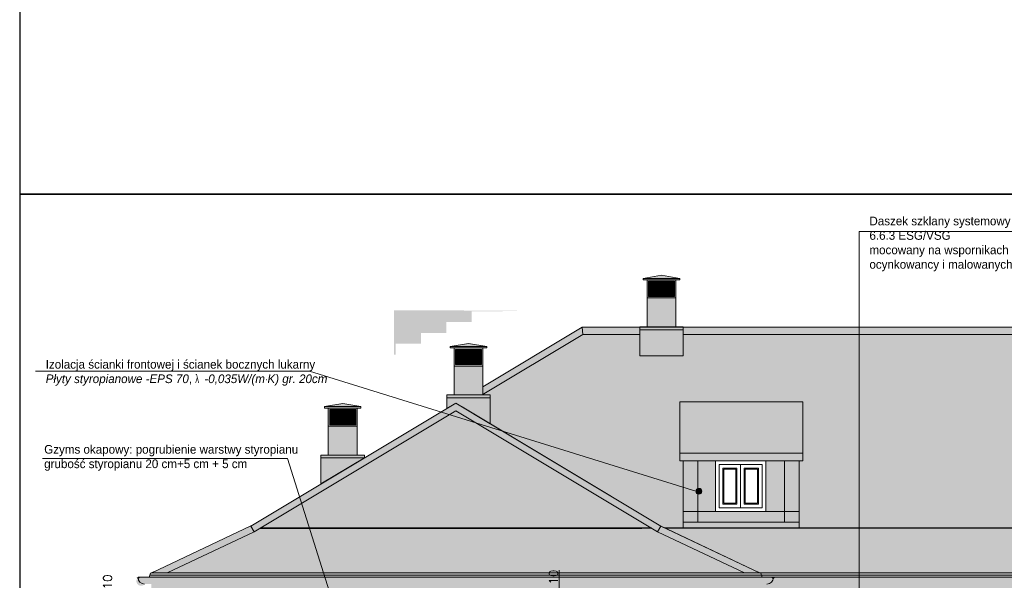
# Model space of a CAD drawing. Header units: millimetres. Extents: x -587 to 33545, y -26688 to 22494.
# Tile 22 of 256: x -587 to 775, y 9710 to 10485. Entities that reach past the tile are written whole.
import ezdxf
from ezdxf.lldxf.tags import DXFTag

# ---------------------------------------------------------------- set-up
doc = ezdxf.new("R2010")
doc.units = ezdxf.units.MM
doc.header["$MEASUREMENT"] = 0
doc.layers.add('a3', color=3, linetype='Continuous', lineweight=30, plot=False)
for name, color, linetype, lineweight in [('A_l.widokowa', 250, 'Continuous', 18), ('A_linie widokowe', 5, 'Continuous', 18), ('l.przerywana', 104, 'ICAD_ISO03W100', 5), ('l.widokowa', 140, 'Continuous', 15), ('l.wypełnien', 253, 'Continuous', 5), ('wymiarowanie', 176, 'Continuous', 9)]:
    doc.layers.add(name, color=color, linetype=linetype, lineweight=lineweight)
doc.styles.add('styl2', font='simplex.shx')
tags = doc.linetypes.add('ICAD_ISO03W100', pattern=[30, 12, -18]).pattern_tags.tags
tags[6:7] = [DXFTag(74, 4), DXFTag(75, 0), DXFTag(340, '0'), DXFTag(46, 1.0), DXFTag(50, 0.0), DXFTag(44, 0.0), DXFTag(45, 0.0)]
tags[4:5] = [DXFTag(74, 4), DXFTag(75, 0), DXFTag(340, '0'), DXFTag(46, 1.0), DXFTag(50, 0.0), DXFTag(44, 0.0), DXFTag(45, 0.0)]
doc.dimstyles.new('Skala 1-50', dxfattribs={"dimtxt": 12, "dimasz": 5, "dimexe": 1, "dimexo": 1, "dimgap": 1.5, "dimtad": 1, "dimdec": 1, "dimrnd": 0.5, "dimtxsty": 'styl2', "dimblk": 'ARCHTICK', "dimcen": 5, "dimadec": 0, "dimazin": 0, "dimtfac": 1, "dimtdec": 1, "dimtmove": 1, "dimatfit": 3, "dimldrblk": 'ARCHTICK', "dimfxl": 5, "dimfxlon": 1, "dimlwd": -1, "dimlwe": -1, "dimarcsym": 0})
pattern_1 = [(0, (0.95, 0.64), (0, 1), [0, -1]), (0, (0.96, 0.29), (0, 1), [0, -1]), (0, (0.99, 0.83), (0, 1), [0, -1]), (338.1986, (0.47, 0.52), (3.000000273, -0.9999999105), [0.107703, -5.277462]), (216.8699, (0.57, 0.48), (2.999999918, 2.0000001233), [0.05, -4.95]), (130.6013, (0.53, 0.45), (5.0000004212, -5.9999990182), [0.092195, -9.127349]), (206.5651, (0.2, 0.33), (-0.999999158, -1.00000131), [0.022361, -2.213707]), (326.3099, (0.18, 0.32), (1.999999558, -1.0000013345), [0.036056, -3.569496]), (108.4349, (0.21, 0.3), (-0.999998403, 2.000000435), [0.031623, -3.130655]), (225, (0.84, 0.23), (-2e-16, -1.00000031), [0.042426, -1.371787]), (0, (0.81, 0.2), (1, 1), [0.06, -0.94]), (135, (0.87, 0.2), (-1.00000031, 1e-16), [0.042426, -1.371787]), (251.5651, (0.72, 0.87), (0.999998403, 2.000000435), [0.031623, -3.130655]), (0, (0.71, 0.84), (1, 1), [0.05, -0.95]), (143.1301, (0.76, 0.84), (-2.999999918, 2.0000001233), [0.05, -4.95]), (213.6901, (0.19, 0.88), (1.999999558, 1.0000013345), [0.036056, -3.569496]), (341.5651, (0.16, 0.86), (-2.000000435, 0.999998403), [0.063246, -3.099032]), (126.8699, (0.22, 0.84), (2.0000001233, -2.999999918), [0.05, -4.95]), (0, (0.48, 0.84), (0, 1), [0, -1]), (0, (0.21, 0.58), (0, 1), [0, -1]), (0, (0.49, 0.21), (0, 1), [0, -1]), (0, (0.76, 0.52), (0, 1), [0, -1]), (0, (0.47, 0.69), (0, 1), [0, -1]), (0, (0.25, 0.72), (0, 1), [0, -1]), (0, (0.34, 0.66), (0, 1), [0, -1]), (0, (0.3, 0.42), (0, 1), [0, -1]), (0, (0.06, 0.46), (0, 1), [0, -1]), (0, (0.07, 0.69), (0, 1), [0, -1]), (0, (0.04, 0.91), (0, 1), [0, -1]), (0, (0.35, 0.95), (0, 1), [0, -1]), (0, (0.57, 0.99), (0, 1), [0, -1]), (0, (0.92, 0.95), (0, 1), [0, -1]), (0, (0.68, 0.64), (0, 1), [0, -1]), (0, (0.58, 0.82), (0, 1), [0, -1]), (0, (0.66, 0.34), (0, 1), [0, -1]), (0, (0.36, 0.29), (0, 1), [0, -1]), (0, (0.66, 0.07), (0, 1), [0, -1]), (0, (0.33, 0.13), (0, 1), [0, -1]), (0, (0.01, 0.1), (0, 1), [0, -1]), (0, (0.13, 0.05), (0, 1), [0, -1]), (0, (0.14, 0.19), (0, 1), [0, -1]), (0, (0.81, 0.03), (0, 1), [0, -1]), (0, (0.93, 0.44), (0, 1), [0, -1]), (0, (0.88, 0.74), (0, 1), [0, -1]), (0, (0.42, 0.02), (0, 1), [0, -1])]
pattern_2 = [(274.9697, (167.9877, -2283.873), (-16.99985222, 204.000017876), [15.699024, -376.776457]), (180, (169.348, -2299.513), (-17, -17), [1.36, -15.64]), (0, (152.348, -2300.873), (17, 17), [4.76, -12.24]), (90, (157.108, -2300.873), (-17, 17), [1.7, -15.3]), (270, (167.988, -2299.173), (17, -17), [1.7, -15.3]), (0, (167.988, -2300.873), (17, 17), [1.36, -15.64]), (0, (152.348, -2299.513), (17, 17), [3.4, -13.6]), (85.0303, (155.7477, -2299.513), (16.99985222, 204.000017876), [15.699024, -376.776457]), (52.6961, (155.7477, -2298.663), (-220.999760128, -289.00018261), [4.488136, -444.32475]), (18.4349, (158.4677, -2295.093), (34.0000074, 16.9999729), [4.300694, -49.458015]), (341.5651, (162.5477, -2293.733), (-34.0000074, 16.9999729), [4.300694, -49.458015]), (307.3039, (166.6277, -2295.093), (220.999760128, -289.00018261), [4.488136, -444.32475]), (20.2249, (159.3177, -2296.283), (-186.999953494, -68.000141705), [3.442245, -340.781524]), (339.7751, (162.5477, -2295.093), (186.999953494, -68.000141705), [3.442245, -340.781524]), (307.4054, (165.7777, -2296.283), (170.000169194, -220.999871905), [3.638153, -360.177725]), (52.5946, (157.1077, -2299.173), (-170.000169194, -220.999871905), [3.638153, -360.177725])]

# ---------------------------------------------------------------- blocks, each defined once
blk = doc.blocks.new('_ArchTick')
at = {"color": 0, "linetype": 'ByBlock', "const_width": 0.15}
blk.add_lwpolyline([(-0.5, -0.5), (0.5, 0.5)], dxfattribs=at)
blk = doc.blocks.new('*D4600')
at = {"layer": 'Defpoints', "color": 0}
for p in [(133.1, 9696.1), (133.1, 9686.2), (158.8, 9686.2)]:
    blk.add_point(p, dxfattribs=at)
at = {"layer": 'wymiarowanie', "color": 0}
for p, q in [((158.8, 9696.1), (158.8, 9723.3)), ((148.8, 9696.1), (159.8, 9696.1)), ((148.8, 9686.2), (159.8, 9686.2)), ((158.8, 9696.1), (158.8, 9686.2))]:
    blk.add_line(p, q, dxfattribs=at)
at = {"layer": 'wymiarowanie', "color": 0, "xscale": 5, "yscale": 5, "zscale": 5}
for p, rotation in [((158.8, 9696.1), 90), ((158.8, 9686.2), 270)]:
    blk.add_blockref('_ArchTick', p, dxfattribs=dict(at, rotation=rotation))
at = {"layer": 'wymiarowanie', "color": 0, "insert": (151, 9714), "char_height": 12, "attachment_point": 5, "rotation": 90, "style": 'styl2'}
blk.add_mtext('10', dxfattribs=at)
blk = doc.blocks.new('*D4605')
at = {"layer": 'Defpoints', "color": 0}
for p in [(-457.6, 9696.1), (-424.1, 9696.1), (-424.1, 9686.2)]:
    blk.add_point(p, dxfattribs=at)
at = {"layer": 'wymiarowanie', "color": 0}
for p, q in [((-447.6, 9696.1), (-458.6, 9696.1)), ((-447.6, 9686.2), (-458.6, 9686.2)), ((-457.6, 9686.2), (-457.6, 9696.1))]:
    blk.add_line(p, q, dxfattribs=at)
at = {"layer": 'wymiarowanie', "color": 0, "xscale": 5, "yscale": 5, "zscale": 5}
for p, rotation in [((-457.6, 9696.1), 90), ((-457.6, 9686.2), 270)]:
    blk.add_blockref('_ArchTick', p, dxfattribs=dict(at, rotation=rotation))
at = {"layer": 'wymiarowanie', "color": 0, "insert": (-465.8, 9707.3), "char_height": 12, "attachment_point": 5, "rotation": 90, "style": 'styl2'}
blk.add_mtext('10', dxfattribs=at)
blk = doc.blocks.new('kominek')
at = {"layer": 'l.wypełnien'}
h = blk.add_hatch(dxfattribs=at)
h.set_pattern_fill('ANSI37', color=256, scale=10, style=0)
h.set_pattern_definition([(45, (0, 10), (-0.88388348, 0.88388348), []), (135, (0, 10), (-0.88388348, -0.88388348), [])])
h.paths.add_polyline_path([(4702.4, 10862.6), (4738.4, 10862.6), (4738.4, 10841.6), (4702.4, 10841.6)])
at = {"layer": 'A_l.widokowa', "color": 7}
for p, q in [((4695.1, 10866.6), (4720.4, 10870.9)), ((4745.7, 10866.6), (4720.4, 10870.9)), ((4695.1, 10866.6), (4720.4, 10866.6)), ((4745.7, 10866.6), (4720.4, 10866.6))]:
    blk.add_line(p, q, dxfattribs=at)
for points in [[(4700.4, 10864.6), (4695.1, 10864.6), (4695.1, 10866.6)], [(4740.4, 10864.6), (4745.7, 10864.6), (4745.7, 10866.6)]]:
    blk.add_lwpolyline(points, dxfattribs=at)
for points in [[(4700.4, 10864.6), (4740.4, 10864.6), (4740.4, 10839.6), (4700.4, 10839.6)], [(4702.4, 10862.6), (4738.4, 10862.6), (4738.4, 10841.6), (4702.4, 10841.6)]]:
    blk.add_lwpolyline(points, close=True, dxfattribs=at)
at = {"layer": 'A_l.widokowa'}
blk.add_lwpolyline([(4700.4, 10839.6), (4740.4, 10839.6), (4740.4, 10799.6), (4700.4, 10799.6)], close=True, dxfattribs=at)

msp = doc.modelspace()

# ---------------------------------------------------------------- hatches: boundary and pattern name
at = {"layer": 'l.wypełnien'}
h = msp.add_hatch(color=252, dxfattribs=at)
h.paths.add_polyline_path([(280.49, 10060.05), (320.49, 10060.05), (320.49, 10069.55), (320.49, 10100.05), (280.49, 10100.05), (280.49, 10069.55)])
h.paths.add_polyline_path([(280.49, 10100.05), (320.49, 10100.05), (320.49, 10125.05), (280.49, 10125.05)])
h.paths.add_polyline_path([(282.49, 10123.05), (282.49, 10102.05), (318.49, 10102.05), (318.49, 10123.05)], flags=16)
h.paths.add_polyline_path([(275.15, 10127.05), (300.49, 10131.31), (325.84, 10127.05), (300.49, 10127.05)])
h.paths.add_polyline_path([(275.15, 10127.05), (300.49, 10127.05), (325.84, 10127.05), (325.84, 10125.05), (320.49, 10125.05), (280.49, 10125.05), (275.15, 10125.05)])
h = msp.add_hatch(dxfattribs=at)
h.set_pattern_fill('CONC', color=256, style=0)
h.set_pattern_definition(pattern_1)
h.paths.add_polyline_path([(-47.1, 10082.74), (115.3, 10082.41), (104.95, 10082.14), (102.3, 10082.17), (91.9, 10081.87), (89.3, 10081.91), (78.91, 10081.62), (77.79, 10081.59), (37.79, 10081.59), (37.79, 10066.59), (2.79, 10066.59), (2.79, 10051.59), (-32.21, 10051.59), (-32.21, 10036.59), (-47.1, 10036.59)])
h.paths.add_polyline_path([(-67.21, 10021.6), (-67.21, 10036.59), (-47.1, 10036.59), (-47.1, 10082.74), (-69.71, 10082.74), (-69.71, 10021.6)])
h = msp.add_hatch(dxfattribs=at)
h.set_pattern_fill('CONC', style=0)
h.set_pattern_definition(pattern_1)
h.paths.add_polyline_path([(-47.1, 10036.59), (-47.1, 10082.74), (102.3, 10082.17), (89.3, 10081.91), (77.79, 10081.59), (37.79, 10081.59), (37.79, 10066.59), (2.79, 10066.59), (2.79, 10051.59), (-32.21, 10051.59), (-32.21, 10036.59)])
h.paths.add_polyline_path([(-67.21, 10021.6), (-67.21, 10036.59), (-47.1, 10036.59), (-47.1, 10082.74), (-69.71, 10082.74), (-69.71, 10021.6)])
h = msp.add_hatch(color=252, dxfattribs=at)
h.paths.add_polyline_path([(190.96, 10059.45), (-267.79, 9784.44), (-404.58, 9719.6), (-405.55, 9719.6), (-406.47, 9719.18), (-407.78, 9714.26), (-422.81, 9713.98), (-423.69, 9713.24, 1.0911684), (-414.69, 9704.24), (-405.21, 9704.24), (-405.21, 9696.06), (2675.93, 9696.06), (2676.59, 9704.24), (2685.42, 9704.24, 0.4399017), (2694.17, 9713.79), (2693.67, 9713.99), (2679.02, 9713.98), (2677.19, 9719.18), (2675.3, 9719.6), (2538.51, 9784.44), (2079.77, 10059.45)])
h.paths.add_polyline_path([(993.62, 9874.89), (1253.76, 9874.89), (1253.76, 9781.72), (993.62, 9781.72)], flags=16)
h.paths.add_polyline_path([(330.68, 9874.89), (490.91, 9874.89), (490.91, 9781.72), (330.68, 9781.72)], flags=16)
h.paths.add_polyline_path([(1770.02, 9874.89), (1929.4, 9874.89), (1929.4, 9781.72), (1770.02, 9781.72)], flags=16)
h = msp.add_hatch(dxfattribs=at)
h.set_pattern_fill('SPANTILE', scale=17, style=0)
h.set_pattern_definition(pattern_2)
h.paths.add_polyline_path([(2243.18, 9950.99), (1965.35, 9784.44), (1828.56, 9719.6), (436.24, 9719.6), (299.44, 9784.44), (63.53, 9925.86), (63.53, 9961.83), (63.53, 9965.84), (52.31, 9965.84), (191.78, 10049.45), (270.49, 10049.45), (270.49, 10020.07), (330.49, 10020.07), (330.49, 10049.45), (906.99, 10049.45), (906.99, 10031.55), (896.99, 10031.55), (896.99, 10027.55), (956.99, 10027.55), (956.99, 10031.55), (946.99, 10031.55), (946.99, 10033), (990.94, 10033), (990.94, 10049.45), (1258.26, 10049.45), (1258.26, 10031.55), (1248.26, 10031.55), (1248.26, 10027.55), (1248.26, 9991.58), (1308.26, 9991.58), (1308.26, 10027.55), (1308.26, 10031.55), (1298.26, 10031.55), (1298.26, 10049.45), (1874.74, 10049.45), (1874.74, 10045.94), (1874.74, 10009.97), (1934.74, 10009.97), (1934.74, 10045.94), (1934.74, 10049.45), (2078.94, 10049.45)])
h.paths.add_polyline_path([(993.62, 9874.89), (1253.76, 9874.89), (1253.76, 9781.72), (993.62, 9781.72)], flags=16)
h.paths.add_polyline_path([(330.68, 9874.89), (490.91, 9874.89), (490.91, 9781.72), (330.68, 9781.72)], flags=16)
h.paths.add_polyline_path([(1770.02, 9874.89), (1929.4, 9874.89), (1929.4, 9781.72), (1770.02, 9781.72)], flags=16)
h.paths.add_polyline_path([(988.62, 9885.14), (1258.76, 9885.14), (1258.76, 9874.89), (988.62, 9874.89)], flags=16)
h.paths.add_polyline_path([(956.99, 10027.55), (896.99, 10027.55), (896.99, 9991.58), (956.99, 9991.58)], flags=16)
h.paths.add_polyline_path([(325.68, 9885.14), (495.91, 9885.14), (495.91, 9874.89), (325.68, 9874.89)], flags=16)
h.paths.add_polyline_path([(1765.02, 9885.14), (1934.4, 9885.14), (1934.4, 9874.89), (1765.02, 9874.89)], flags=16)
h = msp.add_hatch(color=252, dxfattribs=at)
h.paths.add_polyline_path([(13.53, 9965.84), (53.53, 9965.84), (53.53, 9975.34), (53.53, 10005.84), (13.53, 10005.84), (13.53, 9975.34)])
h.paths.add_polyline_path([(13.53, 10005.84), (53.53, 10005.84), (53.53, 10030.84), (13.53, 10030.84)])
h.paths.add_polyline_path([(15.53, 10028.84), (15.53, 10007.84), (51.53, 10007.84), (51.53, 10028.84)], flags=16)
h.paths.add_polyline_path([(8.19, 10032.84), (33.53, 10037.11), (58.88, 10032.84), (33.53, 10032.84)])
h.paths.add_polyline_path([(8.19, 10032.84), (33.53, 10032.84), (58.88, 10032.84), (58.88, 10030.84), (53.53, 10030.84), (13.53, 10030.84), (8.19, 10030.84)])
h = msp.add_hatch(color=252, dxfattribs=at)
h.paths.add_polyline_path([(15.83, 9954.46), (63.53, 9925.86), (63.53, 9961.83), (3.53, 9961.83), (3.53, 9947.09)])
h.paths.add_polyline_path([(3.53, 9965.84), (13.53, 9965.84), (52.31, 9965.84), (53.53, 9965.84), (63.53, 9965.84), (63.53, 9961.83), (3.53, 9961.83)])
h = msp.add_hatch(color=252, dxfattribs=at)
h.paths.add_polyline_path([(-160.57, 9882.69), (-120.57, 9882.69), (-120.57, 9892.2), (-120.57, 9922.69), (-160.57, 9922.69), (-160.57, 9892.2)])
h.paths.add_polyline_path([(-160.57, 9922.69), (-120.57, 9922.69), (-120.57, 9947.69), (-160.57, 9947.69)])
h.paths.add_polyline_path([(-158.57, 9945.69), (-158.57, 9924.69), (-122.57, 9924.69), (-122.57, 9945.69)], flags=16)
h.paths.add_polyline_path([(-165.92, 9949.69), (-140.57, 9953.96), (-115.23, 9949.69), (-140.57, 9949.69)])
h.paths.add_polyline_path([(-165.92, 9949.69), (-140.57, 9949.69), (-115.23, 9949.69), (-115.23, 9947.69), (-120.57, 9947.69), (-160.57, 9947.69), (-165.92, 9947.69)])
h = msp.add_hatch(dxfattribs=at)
h.set_pattern_fill('SPANTILE', scale=17, style=0)
h.set_pattern_definition(pattern_2)
h.paths.add_polyline_path([(-383.58, 9719.6), (415.24, 9719.6), (294.82, 9776.72), (15.83, 9943.97), (-263.16, 9776.72)])
h = msp.add_hatch(color=252, dxfattribs=at)
h.paths.add_polyline_path([(-170.57, 9842.72), (-110.57, 9878.69), (-170.57, 9878.69)])
h.paths.add_polyline_path([(-170.57, 9882.69), (-110.57, 9882.69), (-110.57, 9878.69), (-170.57, 9878.69)])
at = {"layer": 'l.wypełnien', "true_color": 0xfccd20}
h = msp.add_hatch(color=40, dxfattribs=at)
h.paths.add_polyline_path([(444.66, 9874.71), (470.91, 9874.71), (470.91, 9804.71), (444.66, 9804.71)])
h.paths.add_polyline_path([(350.68, 9874.89), (375.24, 9874.89), (375.24, 9804.71), (350.68, 9804.71)])
at = {"layer": 'l.wypełnien'}
h = msp.add_hatch(color=252, dxfattribs=at)
h.paths.add_polyline_path([(350.68, 9789.71), (470.91, 9789.71), (470.91, 9804.71), (444.66, 9804.71), (375.24, 9804.71), (350.68, 9804.71)])
h.paths.add_polyline_path([(490.91, 9781.72), (490.91, 9789.71), (470.91, 9789.71), (350.68, 9789.71), (330.68, 9789.71), (330.68, 9781.72)])
h.paths.add_polyline_path([(330.68, 9789.71), (350.68, 9789.71), (350.68, 9804.71), (330.68, 9804.71)])
h.paths.add_polyline_path([(470.91, 9789.71), (490.91, 9789.71), (490.91, 9804.71), (470.91, 9804.71)])
at = {"layer": 'wymiarowanie', "true_color": 0xfccd20}
h = msp.add_hatch(color=40, dxfattribs=at)
h.paths.add_polyline_path([(330.68, 9804.71), (350.68, 9804.71), (350.68, 9874.89), (330.68, 9874.89)])
h.paths.add_polyline_path([(470.91, 9804.71), (490.91, 9804.71), (490.91, 9874.89), (470.91, 9874.89)])
at = {"layer": 'wymiarowanie', "ltscale": 0.3}
msp.add_hatch(color=256, dxfattribs=at).paths.add_polyline_path([(348.32, 9832.62, -1), (356.4, 9832.62, -1)])

# ---------------------------------------------------------------- linework, layer by layer
at = {"layer": 'a3'}
for points in [[(-587.44, 11728.5), (-587.44, 10243.5), (1512.56, 10243.5), (1512.56, 11728.5), (-587.44, 11728.5)], [(-587.44, 10243.5), (-587.44, 8758.5), (1512.56, 8758.5), (1512.56, 10243.5), (-587.44, 10243.5)]]:
    msp.add_lwpolyline(points, dxfattribs=at)
at = {"layer": 'A_l.widokowa'}
msp.add_lwpolyline([(270.49, 10056.04), (330.49, 10056.04), (330.49, 10020.07), (270.49, 10020.07)], close=True, dxfattribs=at)
at = {"layer": 'A_linie widokowe', "color": 7}
for points in [[(330.49, 10060.05), (270.49, 10060.05), (270.49, 10056.04), (330.49, 10056.04)], [(63.53, 9965.84), (3.53, 9965.84), (3.53, 9961.83), (63.53, 9961.83)], [(-170.57, 9882.69), (-110.57, 9882.69), (-110.57, 9878.69), (-170.57, 9878.69)], [(-170.57, 9842.72), (-110.57, 9878.69), (-110.57, 9878.69), (-170.57, 9878.69)]]:
    msp.add_lwpolyline(points, close=True, dxfattribs=at)
at = {"layer": 'A_linie widokowe', "color": 7, "linetype": 'Continuous', "lineweight": -2}
for points in [[(-254.82, 9781.72), (273.37, 9781.72), (273.37, 9781.72)], [(286.48, 9781.72), (-254.82, 9781.72)], [(1136.87, 9781.72), (305.28, 9781.72)]]:
    msp.add_lwpolyline(points, dxfattribs=at)
at = {"layer": 'l.przerywana', "color": 7, "ltscale": 0.2}
for p, q in [((350.68, 9874.89), (350.68, 9789.71)), ((470.91, 9874.89), (470.91, 9789.71))]:
    msp.add_line(p, q, dxfattribs=at)
at = {"layer": 'l.widokowa', "color": 7}
for p, q in [((190.96, 10059.45), (906.99, 10059.45)), ((190.96, 10059.45), (191.78, 10049.45)), ((480.91, 9956.26), (340.68, 9956.26)), ((495.91, 9885.14), (325.68, 9885.14)), ((330.68, 9874.89), (330.68, 9781.72)), ((480.91, 9874.89), (340.68, 9874.89)), ((490.91, 9874.89), (490.91, 9781.72)), ((-263.16, 9776.72), (-267.79, 9784.44)), ((294.82, 9776.72), (299.44, 9784.44)), ((-423.69, 9713.24), (-424.89, 9712.54)), ((455.35, 9713.24), (456.55, 9712.54))]:
    msp.add_line(p, q, dxfattribs=at)
at = {"layer": 'l.widokowa', "color": 7, "ltscale": 0.3}
for p, q in [((490.91, 9804.71), (330.68, 9804.71)), ((-404.58, 9719.6), (-267.46, 9784.64)), ((436.24, 9719.6), (299.11, 9784.64)), ((490.91, 9789.71), (330.68, 9789.71))]:
    msp.add_line(p, q, dxfattribs=at)
for points in [[(53.53, 9977.06), (190.96, 10059.45)], [(52.31, 9965.84), (191.78, 10049.45)], [(-267.79, 9784.44), (15.83, 9954.46)], [(299.44, 9784.44), (15.83, 9954.46)], [(-263.16, 9776.72), (15.83, 9943.97)], [(294.82, 9776.72), (15.83, 9943.97)]]:
    msp.add_lwpolyline(points, dxfattribs=at)
at = {"layer": 'l.widokowa', "color": 7}
for points in [[(1934.74, 10049.45), (2078.94, 10049.45), (2243.18, 9950.99), (1965.35, 9784.44), (1828.56, 9719.6), (436.24, 9719.6), (299.44, 9784.44), (24.58, 9949.21)], [(52.31, 9965.84), (191.78, 10049.45), (270.49, 10049.45)], [(191.78, 10049.45), (52.31, 9965.84)], [(191.78, 10049.45), (52.31, 9965.84)], [(270.49, 10049.45), (191.78, 10049.45)], [(906.99, 10049.45), (330.49, 10049.45)], [(330.49, 10049.45), (906.99, 10049.45)], [(-383.58, 9719.6), (415.24, 9719.6), (294.82, 9776.72), (15.83, 9943.97), (-263.16, 9776.72), (-383.58, 9719.6)], [(-383.58, 9719.6), (-263.16, 9776.72)], [(415.24, 9719.6), (294.82, 9776.72)], [(-422.81, 9713.98), (1136.87, 9713.98)], [(-399.93, 9722.22), (-406.47, 9719.18), (-408.29, 9713.98)], [(-399.93, 9722.22), (-406.47, 9719.18), (-408.29, 9713.98)], [(-407.3, 9716.8), (1136.87, 9716.8)], [(-405.55, 9719.6), (2675.3, 9719.6)], [(431.59, 9722.22), (438.12, 9719.18), (439.95, 9713.98)], [(431.59, 9722.22), (438.12, 9719.18), (439.95, 9713.98)]]:
    msp.add_lwpolyline(points, dxfattribs=at)
for points in [[(325.68, 9956.26), (495.91, 9956.26), (495.91, 9874.89), (325.68, 9874.89)], [(330.68, 9874.89), (490.91, 9874.89), (490.91, 9781.72), (330.68, 9781.72)], [(444.66, 9874.71), (375.24, 9874.71), (375.24, 9804.71), (444.66, 9804.71)]]:
    msp.add_lwpolyline(points, close=True, dxfattribs=at)
for centre in [(-422.94, 9713.24), (454.6, 9713.24)]:
    msp.add_circle(centre, 0.75, dxfattribs=at)
for centre, start, end in [((-414.69, 9713.24), 180, 270), ((446.35, 9713.24), 270, 0)]:
    msp.add_arc(centre, 9, start, end, dxfattribs=at)
at = {"layer": 'l.wypełnien', "color": 7}
for p, q in [((573.87, 9663.96), (573.87, 10191.84)), ((573.87, 10191.84), (1221.73, 10191.84))]:
    msp.add_line(p, q, dxfattribs=at)
msp.add_lwpolyline([(3.53, 9961.83), (3.53, 9947.09), (15.83, 9954.46), (63.53, 9925.86), (63.53, 9961.83), (3.53, 9961.83)], dxfattribs=at)
for points in [[(380.24, 9869.71), (409.95, 9869.71), (409.95, 9809.71), (380.24, 9809.71)], [(385.24, 9864.71), (404.95, 9864.71), (404.95, 9814.71), (385.24, 9814.71)], [(386.74, 9863.21), (403.45, 9863.21), (403.45, 9816.21), (386.74, 9816.21)], [(439.66, 9869.71), (409.95, 9869.71), (409.95, 9809.71), (439.66, 9809.71)], [(434.66, 9864.71), (414.95, 9864.71), (414.95, 9814.71), (434.66, 9814.71)], [(433.16, 9863.21), (416.45, 9863.21), (416.45, 9816.21), (433.16, 9816.21)]]:
    msp.add_lwpolyline(points, close=True, dxfattribs=at)
at = {"layer": 'wymiarowanie'}
msp.add_line((-217.14, 9877.71), (-156.42, 9686.21), dxfattribs=at)
for points in [[(-565.52, 9998.7), (-186.31, 9998.7), (349.21, 9832.3)], [(-555.79, 9877.71), (-217.14, 9877.71)]]:
    msp.add_lwpolyline(points, dxfattribs=at)
msp.add_lwpolyline([(325.68, 9885.14), (495.91, 9885.14), (495.91, 9874.89), (325.68, 9874.89)], close=True, dxfattribs=at)
at = {"layer": 'wymiarowanie', "color": 7}
msp.add_lwpolyline([(439.66, 9869.71), (380.24, 9869.71), (380.24, 9809.71), (439.66, 9809.71)], close=True, dxfattribs=at)
at = {"layer": 'wymiarowanie', "ltscale": 0.3}
msp.add_circle((352.36, 9832.62), 4.04, dxfattribs=at)

# ---------------------------------------------------------------- block references
at = {"layer": 'l.wypełnien', "xscale": -1}
for p in [(5020.89, -739.59), (4753.93, -833.8)]:
    msp.add_blockref('kominek', p, dxfattribs=at)
at = {"layer": 'l.wypełnien'}
msp.add_blockref('kominek', (-4860.97, -916.95), dxfattribs=at)

# ---------------------------------------------------------------- texts
at = {"layer": 'wymiarowanie', "char_height": 12, "attachment_point": 1}
for s, insert, width in [('\\pxqr;{\\fCentury Gothic|b0|i0|c238|p34;\\P\\pql;Daszek szklany systemowy o wym. 255 x 120 cm wykonany ze szkła bezpiecznego 6.6.3 ESG/VSG\\Pmocowany na wspornikach w konstrukcji stalowej \\Pocynkowancy i malowanych proszkowo w kolorze RAL 7016}', (588.18, 10232.39), 621.5287), ('\\pxql;{\\fCentury Gothic|b0|i0|c238|p34;Izolacja ścianki frontowej i ścianek bocznych lukarny \\P\\pq*;\\fCentury Gothic|b0|i1|c0|p34;Płyty styropianowe -EPS 70\\fCentury Gothic|b0|i0|c238|p34;, \\W0.6;λ \\fCentury Gothic|b0|i1|c0|p34;\\W1; -0,035W/(m\\fArial|b0|i0|c0|p34;\\W0.6;·\\fCentury Gothic|b0|i1|c238|p34;\\W1;K) gr. 20cm\\P\\pqr;\\fCentury Gothic|b0|i0|c238|p34;\\H1.000001x; }', (-551.45, 10014.2), 409.9394), ('\\pxql;{\\fCentury Gothic|b0|i0|c238|p34;Gzyms okapowy: pogrubienie warstwy styropianu\\Pgrubość styropianu 20 cm+5 cm + 5 cm\\P\\pqr;\\H1.000001x; }', (-553.53, 9896.61), 621.5287)]:
    msp.add_mtext(s, dxfattribs=dict(at, insert=insert, width=width))

# ---------------------------------------------------------------- dimensions: what is measured, and where the dimension line sits
at = {"layer": 'wymiarowanie'}
for base, p1, p2, override, picture, middle in [((-457.5819, 9696.0608), (-424.0707, 9686.2137), (-424.0707, 9696.0608), {"dimtmove": 1, "dimfxl": 10}, '*D4605', (-457.9641, 9707.2806)), ((158.843, 9686.2137), (133.1056, 9696.0608), (133.1056, 9686.2137), {"dimtmove": 0, "dimfxl": 10}, '*D4600', (158.843, 9713.9755))]:
    dim = msp.add_linear_dim(base=base, p1=p1, p2=p2, angle=90, dimstyle='Skala 1-50', override=override, dxfattribs=at)
    dim.commit()
    dim.dimension.update_dxf_attribs({"geometry": picture, "text_midpoint": middle, "dimtype": 160})

doc.saveas('drawing.dxf')
